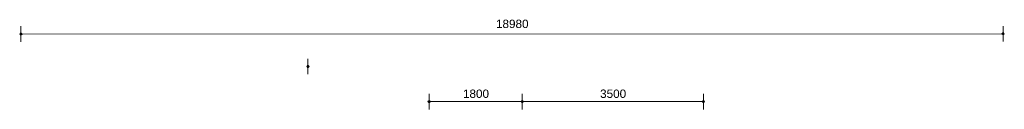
# Model space of a CAD drawing. Extents: x -294884 to 286267, y 0 to 1429765.
# Tile 69 of 99: x -14931 to 4096, y 418285 to 420022. Entities that reach past the tile are written whole.
import ezdxf

# ---------------------------------------------------------------- set-up
doc = ezdxf.new("R2010")
doc.units = 0
doc.header["$MEASUREMENT"] = 0
for name, color, linetype in [('A-0030-STRAMIEN', 1, 'Continuous'), ('A-0038-STR-MAATLIJN', 1, 'Continuous'), ('A-1130-TXT+MT-BE', 1, 'Continuous')]:
    doc.layers.add(name, color=color, linetype=linetype)
doc.dimstyles.new('@D00GM', dxfattribs={"dimtxt": 135, "dimasz": 1, "dimexe": 0.18, "dimexo": 0.0625, "dimgap": 13.5, "dimtad": 1, "dimdec": 0, "dimzin": 0, "dimdsep": 46, "dimtxsty": 'Standard', "dimblk": '^SD00____100_10', "dimcen": 0.09, "dimse1": 1, "dimse2": 1, "dimclrd": 1, "dimadec": 0, "dimazin": 0, "dimtfac": 1, "dimtdec": 4, "dimtmove": 0, "dimatfit": 3, "dimfxl": 0, "dimtolj": 1, "dimtzin": 0, "dimlwd": 13, "dimarcsym": 0})
doc.dimstyles.new('@D03ST', dxfattribs={"dimtxt": 162, "dimasz": 1, "dimexe": 0.18, "dimexo": 0.0625, "dimgap": 16.2, "dimtad": 1, "dimdec": 0, "dimzin": 0, "dimdsep": 46, "dimtxsty": 'Standard', "dimblk": '^SD03____100_10', "dimcen": 0.09, "dimse1": 1, "dimse2": 1, "dimclrd": 1, "dimadec": 0, "dimazin": 0, "dimtfac": 1, "dimtdec": 4, "dimtmove": 0, "dimatfit": 3, "dimfxl": 0, "dimtolj": 1, "dimtzin": 0, "dimlwd": 13, "dimarcsym": 0})

# ---------------------------------------------------------------- blocks, each defined once
blk = doc.blocks.new('*D')
at = {"color": 1, "linetype": 'Continuous', "lineweight": 13}
for points in [[(62927, 114665), (63143, 119960)], [(63293, 119954), (62993, 119966)], [(79682, 118845), (79383, 118875)], [(79499, 118522), (79533, 118860)], [(78427, 113303), (78957, 118577)], [(79106, 118562), (78808, 118592)], [(79648, 118507), (79349, 118537)], [(79648, 118507), (79349, 118537)], [(79148, 115040), (79499, 118522)], [(78968, 113249), (79148, 115040)], [(79298, 115025), (78999, 115055)], [(79298, 115025), (78999, 115055)], [(63077, 114659), (62777, 114671)], [(78576, 113288), (78278, 113318)], [(79118, 113234), (78819, 113264)], [(79118, 113234), (78819, 113264)], [(78934, 112910), (78968, 113249)], [(79084, 112895), (78785, 112925)], [(-122398, 58428), (-122398, 58128)], [(-117098, 58425), (-117098, 58125)], [(-117098, 58275), (-122398, 58278)], [(26619, -2220), (26619, -1920)], [(26619, -2220), (26619, -1920)], [(26619, -2070), (31919, -2070)], [(26619, -2070), (31919, -2070)], [(31919, -2220), (31919, -1920)], [(31919, -2220), (31919, -1920)], [(117098, -58425), (117098, -58125)], [(122398, -58428), (122398, -58128)], [(117098, -58275), (122398, -58278)]]:
    blk.add_lwpolyline(points, dxfattribs=at)
at = {"color": 7, "linetype": 'Continuous', "lineweight": 18}
for points in [[(63166, 119959), (63144, 119983), (63120, 119961), (63142, 119937)], [(79555, 118858), (79535, 118883), (79510, 118863), (79530, 118838)], [(78980, 118574), (78960, 118599), (78934, 118579), (78955, 118554)], [(79521, 118520), (79501, 118545), (79476, 118524), (79496, 118499)], [(79521, 118520), (79501, 118545), (79476, 118524), (79496, 118499)], [(79171, 115037), (79151, 115063), (79126, 115042), (79146, 115017)], [(79171, 115037), (79151, 115063), (79126, 115042), (79146, 115017)], [(62950, 114664), (62928, 114688), (62904, 114666), (62926, 114642)], [(78450, 113301), (78429, 113326), (78404, 113305), (78425, 113280)], [(78991, 113246), (78971, 113272), (78945, 113251), (78966, 113226)], [(78991, 113246), (78971, 113272), (78945, 113251), (78966, 113226)], [(78957, 112908), (78937, 112933), (78911, 112913), (78932, 112888)], [(-122398, 58301), (-122421, 58278), (-122398, 58255), (-122375, 58278)], [(-117098, 58298), (-117121, 58275), (-117098, 58252), (-117075, 58275)], [(26619, -2093), (26642, -2070), (26619, -2047), (26596, -2070)], [(26619, -2093), (26642, -2070), (26619, -2047), (26596, -2070)], [(31919, -2093), (31942, -2070), (31919, -2047), (31896, -2070)], [(31919, -2093), (31942, -2070), (31919, -2047), (31896, -2070)], [(117098, -58298), (117121, -58275), (117098, -58252), (117075, -58275)], [(122398, -58301), (122421, -58278), (122398, -58255), (122375, -58278)]]:
    blk.add_lwpolyline(points, close=True, dxfattribs=at)
at = {"layer": 'A-0030-STRAMIEN', "color": 1, "linetype": 'Continuous', "lineweight": 13}
for points in [[(139855, 104285), (140818, 109496)], [(140965, 109469), (140670, 109524)], [(140003, 104257), (139708, 104312)], [(150193, -2166), (150193, -1866)], [(155493, -2166), (155493, -1866)], [(150193, -2016), (155493, -2016)], [(162027, -30782), (162027, -31082)], [(167327, -30782), (167327, -31082)], [(167327, -30932), (162027, -30932)]]:
    blk.add_lwpolyline(points, dxfattribs=at)
at = {"layer": 'A-0030-STRAMIEN', "color": 7, "linetype": 'Continuous', "lineweight": 18}
for points in [[(140840, 109492), (140822, 109519), (140795, 109501), (140814, 109474)], [(139878, 104280), (139859, 104307), (139833, 104289), (139851, 104262)], [(150193, -2039), (150216, -2016), (150193, -1993), (150170, -2016)], [(155493, -2039), (155516, -2016), (155493, -1993), (155470, -2016)], [(162027, -30909), (162004, -30932), (162027, -30955), (162050, -30932)], [(167327, -30909), (167304, -30932), (167327, -30955), (167350, -30932)]]:
    blk.add_lwpolyline(points, close=True, dxfattribs=at)
at = {"layer": 'A-0038-STR-MAATLIJN', "color": 1, "linetype": 'Continuous', "lineweight": 13}
for points in [[(54211, 116191), (54774, 129790)], [(54924, 129784), (54624, 129797)], [(93531, 103792), (95230, 122696)], [(95379, 122683), (95080, 122709)], [(54361, 116185), (54061, 116197)], [(132939, 106441), (134733, 116156)], [(134881, 116129), (134586, 116184)], [(141660, 114881), (141365, 114935)], [(140523, 109551), (141512, 114908)], [(139716, 105182), (140523, 109551)], [(140670, 109524), (140375, 109578)], [(140670, 109524), (140375, 109578)], [(133086, 106414), (132791, 106468)], [(139560, 104339), (139716, 105182)], [(139863, 105155), (139568, 105209)], [(139863, 105155), (139568, 105209)], [(139708, 104312), (139413, 104366)], [(93680, 103778), (93382, 103805)], [(58982, 102621), (58994, 102921)], [(58988, 102771), (64711, 102534)], [(64705, 102384), (64717, 102684)], [(136364, 96015), (136419, 96310)], [(136392, 96163), (141960, 95134)], [(141932, 94987), (141987, 95282)], [(98404, 84548), (98430, 84847)], [(98417, 84697), (105364, 84073)], [(105351, 83924), (105378, 84222)], [(151050, -1420), (151050, -1120)], [(160941, -1420), (160941, -1120)], [(27759, -1151), (27759, -1451)], [(41370, -1298), (27759, -1301)], [(41370, -1148), (41370, -1448)], [(80074, -1152), (80074, -1452)], [(99055, -1298), (80074, -1302)], [(99055, -1148), (99055, -1448)], [(151050, -1270), (160941, -1270)], [(150193, -1866), (150193, -1566)], [(151050, -1866), (151050, -1566)], [(151050, -1866), (151050, -1566)], [(155493, -1866), (155493, -1566)], [(155493, -1866), (155493, -1566)], [(160941, -1866), (160941, -1566)], [(163921, -1933), (163921, -1633)], [(167496, -1933), (167496, -1633)], [(85620, -2081), (85620, -1781)], [(85620, -2081), (85620, -1781)], [(150193, -1716), (151050, -1716)], [(151050, -1716), (155493, -1716)], [(155493, -1716), (160941, -1716)], [(163921, -1783), (167496, -1783)], [(87964, -2761), (87964, -2461)], [(89764, -2761), (89764, -2461)], [(89764, -2761), (89764, -2461)], [(93264, -2761), (93264, -2461)], [(87964, -2611), (89764, -2611)], [(89764, -2611), (93264, -2611)], [(16419, -29459), (16419, -29759)], [(30030, -29462), (30030, -29762)], [(16419, -29609), (30030, -29612)], [(85801, -29491), (85801, -29791)], [(85801, -29641), (104781, -29645)], [(104781, -29495), (104781, -29795)], [(156589, -30203), (156589, -29903)], [(166470, -30053), (156589, -30053)], [(166470, -30203), (166470, -29903)], [(91591, -30907), (91591, -30607)], [(95091, -30907), (95091, -30607)], [(95091, -30907), (95091, -30607)], [(96891, -30907), (96891, -30607)], [(95091, -30757), (91591, -30757)], [(96891, -30757), (95091, -30757)]]:
    blk.add_lwpolyline(points, dxfattribs=at)
at = {"layer": 'A-0038-STR-MAATLIJN', "color": 7, "linetype": 'Continuous', "lineweight": 18}
for points in [[(54797, 129790), (54775, 129813), (54751, 129791), (54773, 129768)], [(95253, 122694), (95232, 122719), (95207, 122698), (95228, 122673)], [(54234, 116190), (54212, 116214), (54188, 116192), (54210, 116168)], [(134756, 116152), (134737, 116179), (134711, 116161), (134729, 116134)], [(141535, 114904), (141516, 114930), (141490, 114912), (141508, 114885)], [(140545, 109547), (140527, 109574), (140500, 109555), (140519, 109528)], [(140545, 109547), (140527, 109574), (140500, 109555), (140519, 109528)], [(132961, 106437), (132943, 106463), (132916, 106445), (132934, 106418)], [(139738, 105178), (139720, 105205), (139693, 105186), (139712, 105159)], [(139738, 105178), (139720, 105205), (139693, 105186), (139712, 105159)], [(139583, 104335), (139564, 104362), (139538, 104343), (139556, 104317)], [(93554, 103790), (93533, 103815), (93508, 103794), (93529, 103769)], [(58987, 102748), (59011, 102770), (58989, 102794), (58965, 102772)], [(64710, 102511), (64734, 102533), (64712, 102557), (64688, 102535)], [(136387, 96140), (136414, 96158), (136396, 96185), (136369, 96167)], [(141956, 95112), (141982, 95130), (141964, 95157), (141937, 95138)], [(98415, 84674), (98440, 84695), (98419, 84720), (98394, 84699)], [(105362, 84050), (105387, 84071), (105366, 84096), (105342, 84075)], [(27759, -1278), (27736, -1301), (27759, -1324), (27782, -1301)], [(41370, -1275), (41347, -1298), (41370, -1321), (41393, -1298)], [(80074, -1279), (80051, -1302), (80074, -1325), (80097, -1302)], [(99055, -1275), (99032, -1298), (99055, -1321), (99078, -1298)], [(151050, -1293), (151073, -1270), (151050, -1247), (151027, -1270)], [(160941, -1293), (160964, -1270), (160941, -1247), (160918, -1270)], [(150193, -1739), (150216, -1716), (150193, -1693), (150170, -1716)], [(151050, -1739), (151073, -1716), (151050, -1693), (151027, -1716)], [(151050, -1739), (151073, -1716), (151050, -1693), (151027, -1716)], [(155493, -1739), (155516, -1716), (155493, -1693), (155470, -1716)], [(155493, -1739), (155516, -1716), (155493, -1693), (155470, -1716)], [(160941, -1739), (160964, -1716), (160941, -1693), (160918, -1716)], [(163921, -1806), (163944, -1783), (163921, -1760), (163898, -1783)], [(167496, -1806), (167519, -1783), (167496, -1760), (167473, -1783)], [(85620, -1954), (85643, -1931), (85620, -1908), (85597, -1931)], [(85620, -1954), (85643, -1931), (85620, -1908), (85597, -1931)], [(87964, -2634), (87987, -2611), (87964, -2588), (87941, -2611)], [(89764, -2634), (89787, -2611), (89764, -2588), (89741, -2611)], [(89764, -2634), (89787, -2611), (89764, -2588), (89741, -2611)], [(93264, -2634), (93287, -2611), (93264, -2588), (93241, -2611)], [(16419, -29586), (16442, -29609), (16419, -29632), (16396, -29609)], [(30030, -29589), (30053, -29612), (30030, -29635), (30007, -29612)], [(85801, -29618), (85824, -29641), (85801, -29664), (85778, -29641)], [(104781, -29622), (104804, -29645), (104781, -29668), (104758, -29645)], [(156589, -30076), (156566, -30053), (156589, -30030), (156612, -30053)], [(166470, -30076), (166447, -30053), (166470, -30030), (166492, -30053)], [(91591, -30780), (91568, -30757), (91591, -30734), (91614, -30757)], [(95091, -30780), (95068, -30757), (95091, -30734), (95114, -30757)], [(95091, -30780), (95068, -30757), (95091, -30734), (95114, -30757)], [(96891, -30780), (96868, -30757), (96891, -30734), (96914, -30757)]]:
    blk.add_lwpolyline(points, close=True, dxfattribs=at)
at = {"layer": 'A-0038-STR-MAATLIJN', "color": 1, "linetype": 'Continuous'}
blk.add_point((85620, -1931), dxfattribs=at)
at = {"layer": 'A-1130-TXT+MT-BE', "color": 1, "linetype": 'Continuous', "lineweight": 13}
for points in [[(62774, 119975), (63160, 129448)], [(63310, 129442), (63010, 129455)], [(62604, 115818), (62774, 119975)], [(62923, 119969), (62624, 119981)], [(62923, 119969), (62624, 119981)], [(62754, 115812), (62454, 115824)], [(62754, 115812), (62454, 115824)], [(62558, 114679), (62604, 115818)], [(62708, 114673), (62408, 114685)], [(-131879, 58064), (-131879, 57764)], [(-122398, 58058), (-122398, 57758)], [(-122398, 58058), (-122398, 57758)], [(-118237, 58056), (-118237, 57756)], [(-118237, 58056), (-118237, 57756)], [(-117097, 58055), (-117097, 57755)], [(-122398, 57908), (-131879, 57914)], [(-118237, 57906), (-122398, 57908)], [(-117097, 57905), (-118237, 57906)], [(26618, -1850), (26618, -1550)], [(26618, -1700), (27759, -1700)], [(27759, -1850), (27759, -1550)], [(27759, -1850), (27759, -1550)], [(27759, -1700), (31919, -1700)], [(31919, -1850), (31919, -1550)], [(31919, -1850), (31919, -1550)], [(31919, -1700), (41400, -1700)], [(41400, -1850), (41400, -1550)], [(25452, -30820), (25452, -30520)], [(30752, -30820), (30752, -30520)], [(25452, -30670), (30752, -30670)], [(71110, -33871), (70810, -33871)], [(70960, -34871), (70960, -33871)], [(115190, -33871), (114890, -33871)], [(115040, -34871), (115040, -33871)], [(71110, -34871), (70810, -34871)], [(115190, -34871), (114890, -34871)], [(117097, -58055), (117097, -57755)], [(118237, -58056), (118237, -57756)], [(118237, -58056), (118237, -57756)], [(122398, -58058), (122398, -57758)], [(122398, -58058), (122398, -57758)], [(131879, -58064), (131879, -57764)], [(117097, -57905), (118237, -57906)], [(118237, -57906), (122398, -57908)], [(122398, -57908), (131879, -57914)]]:
    blk.add_lwpolyline(points, dxfattribs=at)
at = {"layer": 'A-1130-TXT+MT-BE', "color": 7, "linetype": 'Continuous', "lineweight": 18}
for points in [[(63183, 129448), (63161, 129471), (63137, 129449), (63159, 129426)], [(62797, 119974), (62774, 119998), (62751, 119976), (62773, 119952)], [(62797, 119974), (62774, 119998), (62751, 119976), (62773, 119952)], [(62627, 115817), (62605, 115841), (62581, 115819), (62603, 115795)], [(62627, 115817), (62605, 115841), (62581, 115819), (62603, 115795)], [(62581, 114678), (62559, 114702), (62535, 114680), (62557, 114656)], [(-131879, 57937), (-131902, 57914), (-131879, 57891), (-131856, 57914)], [(-122398, 57931), (-122421, 57908), (-122398, 57885), (-122375, 57908)], [(-122398, 57931), (-122421, 57908), (-122398, 57885), (-122375, 57908)], [(-118237, 57929), (-118260, 57906), (-118237, 57883), (-118214, 57906)], [(-118237, 57929), (-118260, 57906), (-118237, 57883), (-118214, 57906)], [(-117097, 57928), (-117120, 57905), (-117097, 57882), (-117074, 57905)], [(26618, -1723), (26641, -1700), (26618, -1677), (26595, -1700)], [(27759, -1723), (27782, -1700), (27759, -1677), (27736, -1700)], [(27759, -1723), (27782, -1700), (27759, -1677), (27736, -1700)], [(31919, -1723), (31942, -1700), (31919, -1677), (31896, -1700)], [(31919, -1723), (31942, -1700), (31919, -1677), (31896, -1700)], [(41400, -1723), (41423, -1700), (41400, -1677), (41377, -1700)], [(25452, -30693), (25475, -30670), (25452, -30647), (25429, -30670)], [(30752, -30693), (30775, -30670), (30752, -30647), (30729, -30670)], [(70982, -33871), (70960, -33848), (70937, -33871), (70960, -33894)], [(115063, -33871), (115040, -33848), (115017, -33871), (115040, -33894)], [(70982, -34871), (70960, -34848), (70937, -34871), (70960, -34894)], [(115063, -34871), (115040, -34848), (115017, -34871), (115040, -34894)], [(117097, -57928), (117120, -57905), (117097, -57882), (117074, -57905)], [(118237, -57929), (118260, -57906), (118237, -57883), (118214, -57906)], [(118237, -57929), (118260, -57906), (118237, -57883), (118214, -57906)], [(122398, -57931), (122421, -57908), (122398, -57885), (122375, -57908)], [(122398, -57931), (122421, -57908), (122398, -57885), (122375, -57908)], [(131879, -57937), (131902, -57914), (131879, -57891), (131856, -57914)]]:
    blk.add_lwpolyline(points, close=True, dxfattribs=at)
at = {"color": 7, "linetype": 'Continuous', "char_height": 135, "attachment_point": 7, "line_spacing_factor": 0.933333}
for s, insert, rotation in [('{\\fArial|b0|i0|c12|p0;340}', (79443, 118543), 84.2582), ('{\\fArial|b0|i0|c12|p0;5300}', (62969, 117109), 87.6654), ('{\\fArial|b0|i0|c12|p0;3500}', (79246, 116581), 84.2577), ('{\\fArial|b0|i0|c12|p0;5300}', (78614, 115740), 84.2577), ('{\\fArial|b0|i0|c12|p0;1800}', (78980, 113945), 84.2577), ('{\\fArial|b0|i0|c12|p0;340}', (78879, 112931), 84.2582), ('{\\fArial|b0|i0|c12|p0;5300}', (-119954, 58369), 359.9654), ('{\\fArial|b0|i0|c12|p0;5300}', (119541, -58219), 359.9654)]:
    blk.add_mtext(s, dxfattribs=dict(at, insert=insert, rotation=rotation))
at = {"color": 7, "linetype": 'Continuous', "insert": (29063, -2013), "char_height": 135, "attachment_point": 7, "line_spacing_factor": 0.933333}
blk.add_mtext('{\\fArial|b0|i0|c12|p0;5300}', dxfattribs=at)
blk.add_mtext('{\\fArial|b0|i0|c12|p0;5300}', dxfattribs=at)
at = {"layer": 'A-0030-STRAMIEN', "color": 7, "linetype": 'Continuous', "insert": (140224, 106660), "char_height": 162, "attachment_point": 7, "rotation": 79.5354, "line_spacing_factor": 0.933333}
blk.add_mtext('{\\fArial|b0|i0|c12|p0;5300}', dxfattribs=at)
at = {"layer": 'A-0030-STRAMIEN', "color": 7, "linetype": 'Continuous', "char_height": 162, "attachment_point": 7, "line_spacing_factor": 0.933333}
for insert in [(152596, -1947), (164429, -30821)]:
    blk.add_mtext('{\\fArial|b0|i0|c12|p0;5300}', dxfattribs=dict(at, insert=insert))
at = {"layer": 'A-0038-STR-MAATLIJN', "color": 7, "linetype": 'Continuous', "char_height": 162, "attachment_point": 7, "line_spacing_factor": 0.933333}
for s, insert, rotation in [('{\\fArial|b0|i0|c12|p0;13611}', (54411, 122684), 87.6307), ('{\\fArial|b0|i0|c12|p0;18980}', (94284, 112942), 84.865), ('{\\fArial|b0|i0|c12|p0;5448}', (140905, 111999), 79.5354), ('{\\fArial|b0|i0|c12|p0;9880}', (133723, 111068), 79.535), ('{\\fArial|b0|i0|c12|p0;4443}', (140007, 107136), 79.5354), ('{\\fArial|b0|i0|c12|p0;857}', (139536, 104591), 79.5354), ('{\\fArial|b0|i0|c12|p0;5728}', (61605, 102732), 357.6307), ('{\\fArial|b0|i0|c12|p0;5662}', (138945, 95761), 349.535), ('{\\fArial|b0|i0|c12|p0;6975}', (101650, 84476), 354.865), ('{\\fArial|b0|i0|c12|p0;13611}', (34255, -1189), 0.011), ('{\\fArial|b0|i0|c12|p0;18980}', (89255, -1189), 0.011), ('{\\fArial|b0|i0|c12|p0;9890}', (155748, -1201), 0), ('{\\fArial|b0|i0|c12|p0;13611}', (22915, -29499), 359.989), ('{\\fArial|b0|i0|c12|p0;18980}', (94982, -29532), 359.989), ('{\\fArial|b0|i0|c12|p0;9880}', (161282, -29984), 360)]:
    blk.add_mtext(s, dxfattribs=dict(at, insert=insert, rotation=rotation))
for s, insert in [('{\\fArial|b0|i0|c12|p0;857}', (150436, -1647)), ('{\\fArial|b0|i0|c12|p0;4443}', (153024, -1647)), ('{\\fArial|b0|i0|c12|p0;5448}', (157970, -1647)), ('{\\fArial|b0|i0|c12|p0;3575}', (165461, -1714)), ('{\\fArial|b0|i0|c12|p0;1800}', (88617, -2542)), ('{\\fArial|b0|i0|c12|p0;3500}', (91267, -2542)), ('{\\fArial|b0|i0|c12|p0;3500}', (93094, -30688)), ('{\\fArial|b0|i0|c12|p0;1800}', (95744, -30688))]:
    blk.add_mtext(s, dxfattribs=dict(at, insert=insert))
at = {"layer": 'A-1130-TXT+MT-BE', "color": 7, "linetype": 'Continuous', "char_height": 135, "attachment_point": 7, "line_spacing_factor": 0.933333}
for s, insert, rotation in [('{\\fArial|b0|i0|c12|p0;9481}', (62901, 124508), 87.6653), ('{\\fArial|b0|i0|c12|p0;4160}', (62623, 117693), 87.6653), ('{\\fArial|b0|i0|c12|p0;1140}', (62515, 115045), 87.6653), ('{\\fArial|b0|i0|c12|p0;9481}', (-127344, 58004), 359.9653), ('{\\fArial|b0|i0|c12|p0;4160}', (-120524, 58000), 359.9653), ('{\\fArial|b0|i0|c12|p0;1140}', (-117873, 57998), 359.9653), ('{\\fArial|b0|i0|c12|p0;1140}', (26982, -1643), 360), ('{\\fArial|b0|i0|c12|p0;4160}', (29633, -1643), 360), ('{\\fArial|b0|i0|c12|p0;9481}', (36454, -1643), 360), ('{\\fArial|b0|i0|c12|p0;1000}', (70902, -34578), 90), ('{\\fArial|b0|i0|c12|p0;1000}', (114982, -34578), 90), ('{\\fArial|b0|i0|c12|p0;1140}', (117461, -57848), 359.9654), ('{\\fArial|b0|i0|c12|p0;4160}', (120111, -57849), 359.9654), ('{\\fArial|b0|i0|c12|p0;9481}', (126932, -57853), 359.9654)]:
    blk.add_mtext(s, dxfattribs=dict(at, insert=insert, rotation=rotation))
at = {"layer": 'A-1130-TXT+MT-BE', "color": 7, "linetype": 'Continuous', "insert": (27896, -30612), "char_height": 135, "attachment_point": 7, "line_spacing_factor": 0.933333}
blk.add_mtext('{\\fArial|b0|i0|c12|p0;5300}', dxfattribs=at)
blk = doc.blocks.new('^SD00____100_10')
at = {"layer": 'A-1130-TXT+MT-BE', "color": 7, "linetype": 'Continuous', "lineweight": 18}
blk.add_lwpolyline([(0, -23), (23, 0), (0, 23), (-23, 0)], close=True, dxfattribs=at)
at = {"layer": 'A-1130-TXT+MT-BE', "color": 1, "linetype": 'Continuous', "lineweight": 13}
blk.add_lwpolyline([(0, -150), (0, 150)], dxfattribs=at)
blk = doc.blocks.new('^SD03____100_10')
at = {"layer": 'A-0038-STR-MAATLIJN', "color": 7, "linetype": 'Continuous', "lineweight": 18}
blk.add_lwpolyline([(0, -23), (23, 0), (0, 23), (-23, 0)], close=True, dxfattribs=at)
at = {"layer": 'A-0038-STR-MAATLIJN', "color": 1, "linetype": 'Continuous', "lineweight": 13}
blk.add_lwpolyline([(0, -150), (0, 150)], dxfattribs=at)
blk = doc.blocks.new('M-NIEUW_132')
at = {"layer": 'A-0038-STR-MAATLIJN', "color": 7, "linetype": 'Continuous'}
for base, p1, p2, angle, middle in [((95091.1, -30756.7), (96891.1, -30756.7), (95091.1, -30756.7), 180, (95991.1, -30756.7)), ((91591.1, -30756.7), (95091.1, -30756.7), (91591.1, -30756.7), 180, (93341.1, -30756.7)), ((104780.8, -29644.7), (85800.9, -29643), (104780.8, -29643), 359.98898, (95290.8, -29642.8))]:
    dim = blk.add_linear_dim(base=base, p1=p1, p2=p2, angle=angle, dimstyle='@D03ST', override={"dimpost": '{\\fArial|b0|i0|c12|p0;<>}'}, dxfattribs=at)
    dim.commit()
    dim.dimension.update_dxf_attribs({"geometry": '*D', "text_midpoint": middle})
at = {"layer": 'A-1130-TXT+MT-BE', "color": 7, "linetype": 'Continuous'}
for base, p1, p2, middle in [((115040, -33871.4), (115040, -34871.4), (115040, -33871.4), (115040, -34371.4)), ((70959.5, -33871.4), (70959.5, -34871.4), (70959.5, -33871.4), (70959.5, -34371.4))]:
    dim = blk.add_linear_dim(base=base, p1=p1, p2=p2, angle=90, dimstyle='@D00GM', override={"dimpost": '{\\fArial|b0|i0|c12|p0;<>}'}, dxfattribs=at)
    dim.commit()
    dim.dimension.update_dxf_attribs({"geometry": '*D', "text_midpoint": middle})

msp = doc.modelspace()

# ---------------------------------------------------------------- block references
msp.add_blockref('M-NIEUW_132', (-94982, 421046))

doc.saveas('drawing.dxf')
